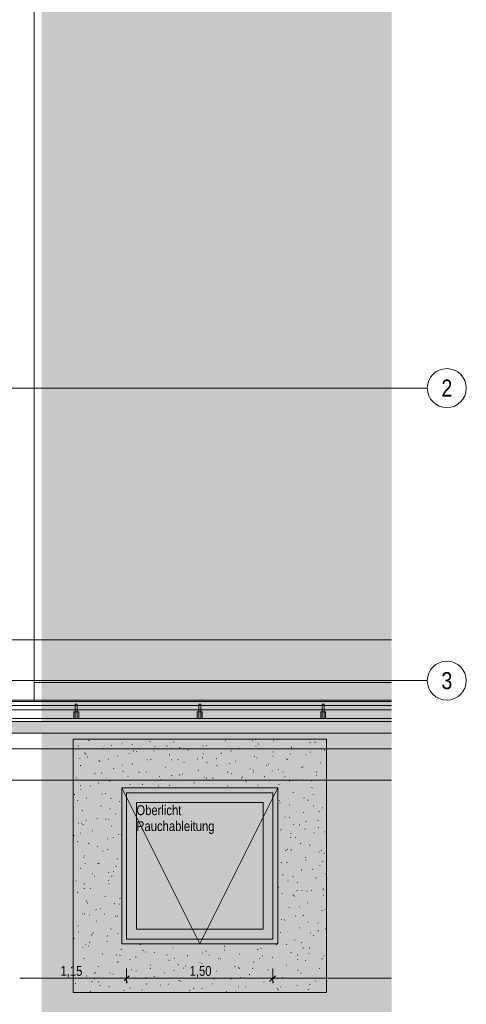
# Model space of a CAD drawing. Extents: x -720 to 300, y 62 to 1112.
# Tile 57 of 60: x 0 to 92, y 709 to 910. Entities that reach past the tile are written whole.
import ezdxf
from ezdxf.enums import TextEntityAlignment as Align
from ezdxf.lldxf.tags import DXFTag

# ---------------------------------------------------------------- set-up
doc = ezdxf.new("R2010")
doc.units = 0
doc.layers.get('0').update_dxf_attribs({"lineweight": 13})
for name, color, linetype, lineweight, true_color in [('30 -36 Dächer- 3 Dachbeläge', 9, 'Continuous', 15, 0x808080), ('30 -36 Dächer- 3 Dachbeläge Gründach', 9, 'Continuous', 9, 0x808080), ('30 -36 Dächer- 4 Dachbekleidungen', 9, 'Continuous', 9, 0x808080), ('60- 61 allgemeine Ausstattung- 4 Terrassen', 9, 'Continuous', 9, 0x808080), ('70 -72 Beschriftung- 1 Beschriftung allgemein', 7, 'Continuous', 9, 0xff6633), ('70 -76 Bemaßung- 2 Allgemein', 9, 'Continuous', 5, 0x808080), ('iwb_Layout Achsbezeichung', 1, 'Continuous', 13, 0xff0000), ('iwb_Layout BA_Markierung', 7, 'Continuous', 9, 0xbadcdc)]:
    doc.layers.add(name, color=color, linetype=linetype, lineweight=lineweight, true_color=true_color)
for name, color, linetype, lineweight in [('40 -43 Lüftungsanlagen - Entrauchung', 7, 'Continuous', 9), ('70 -71 Achsen- 1 Gebäudeachsen', 7, 'STRICHPUNKT2-A06DN9U3MF', 18), ('70 -73 Bauteildarst.- 2 verdeckt 0.15', 7, 'grob-A06DN9U4MF', 15)]:
    doc.layers.add(name, color=color, linetype=linetype, lineweight=lineweight)
doc.styles.get("Standard").update_dxf_attribs({"font": 'ARIALN.TTF'})
tags = doc.linetypes.add('grob-A06DN9U4MF', pattern=[14, 3, -8, 3]).pattern_tags.tags
tags[8:9] = [DXFTag(74, 4), DXFTag(75, 0), DXFTag(340, '0'), DXFTag(46, 0.0), DXFTag(50, 0.0), DXFTag(44, 0.0), DXFTag(45, 0.0)]
tags[6:7] = [DXFTag(74, 4), DXFTag(75, 0), DXFTag(340, '0'), DXFTag(46, 0.0), DXFTag(50, 0.0), DXFTag(44, 0.0), DXFTag(45, 0.0)]
tags[4:5] = [DXFTag(74, 4), DXFTag(75, 0), DXFTag(340, '0'), DXFTag(46, 0.0), DXFTag(50, 0.0), DXFTag(44, 0.0), DXFTag(45, 0.0)]
tags = doc.linetypes.add('STRICHPUNKT2', pattern=[12.7, 6.35, -3.175, 0, -3.175]).pattern_tags.tags
tags[10:11] = [DXFTag(74, 4), DXFTag(75, 0), DXFTag(340, '0'), DXFTag(46, 0.0), DXFTag(50, 0.0), DXFTag(44, 0.0), DXFTag(45, 0.0)]
tags[8:9] = [DXFTag(74, 4), DXFTag(75, 0), DXFTag(340, '0'), DXFTag(46, 0.0), DXFTag(50, 0.0), DXFTag(44, 0.0), DXFTag(45, 0.0)]
tags[6:7] = [DXFTag(74, 4), DXFTag(75, 0), DXFTag(340, '0'), DXFTag(46, 0.0), DXFTag(50, 0.0), DXFTag(44, 0.0), DXFTag(45, 0.0)]
tags[4:5] = [DXFTag(74, 4), DXFTag(75, 0), DXFTag(340, '0'), DXFTag(46, 0.0), DXFTag(50, 0.0), DXFTag(44, 0.0), DXFTag(45, 0.0)]
tags = doc.linetypes.add('STRICHPUNKT2-A06DN9U3MF', pattern=[12.7, 6.35, -3.175, 0, -3.175]).pattern_tags.tags
tags[10:11] = [DXFTag(74, 4), DXFTag(75, 0), DXFTag(340, '0'), DXFTag(46, 0.0), DXFTag(50, 0.0), DXFTag(44, 0.0), DXFTag(45, 0.0)]
tags[8:9] = [DXFTag(74, 4), DXFTag(75, 0), DXFTag(340, '0'), DXFTag(46, 0.0), DXFTag(50, 0.0), DXFTag(44, 0.0), DXFTag(45, 0.0)]
tags[6:7] = [DXFTag(74, 4), DXFTag(75, 0), DXFTag(340, '0'), DXFTag(46, 0.0), DXFTag(50, 0.0), DXFTag(44, 0.0), DXFTag(45, 0.0)]
tags[4:5] = [DXFTag(74, 4), DXFTag(75, 0), DXFTag(340, '0'), DXFTag(46, 0.0), DXFTag(50, 0.0), DXFTag(44, 0.0), DXFTag(45, 0.0)]

# ---------------------------------------------------------------- blocks, each defined once
blk = doc.blocks.new('Polygon-A06DN9TXMF')
at = {"color": 0, "linetype": 'ByBlock', "lineweight": -2, "ltscale": 0.13}
blk.add_solid([(4.85, 86.71), (4.69, 1083.81), (76.5, 86.52), (76.5, 1083.81)], dxfattribs=at)
blk = doc.blocks.new('Referenz-A06DN9U5MF')
at = {"layer": '30 -36 Dächer- 3 Dachbeläge', "color": 0, "linetype": 'Continuous', "ltscale": 0.15}
for p, q in [((76.46, 766.51), (-606.85, 766.51)), ((-603.05, 764.11), (76.46, 764.11))]:
    blk.add_line(p, q, dxfattribs=at)
at = {"layer": '30 -36 Dächer- 3 Dachbeläge', "color": 0, "lineweight": 9}
for p, q in [((-603.05, 764.11), (76.46, 764.11)), ((12.25, 761.51), (12.2, 761.45)), ((14.36, 762.6), (14.44, 762.62)), ((19, 761.63), (19.08, 761.6)), ((21.15, 761.95), (21.23, 761.97)), ((23.29, 761.78), (23.31, 761.75)), ((24.97, 762.91), (24.99, 762.91)), ((26.96, 762.44), (26.95, 762.51)), ((30.47, 761.53), (30.41, 761.47)), ((31.75, 762.26), (31.83, 762.28)), ((37.88, 761.49), (37.85, 761.52)), ((38.54, 761.61), (38.62, 761.63)), ((42.36, 762.56), (42.44, 762.58)), ((42.94, 762.01), (42.91, 762.04)), ((43.07, 762.83), (43.06, 762.9)), ((48.01, 762.53), (47.98, 762.56)), ((48.49, 762.86), (48.57, 762.83)), ((48.69, 761.55), (48.63, 761.49)), ((49.14, 761.91), (49.22, 761.93)), ((52.25, 762.56), (52.32, 762.54)), ((52.96, 762.86), (53.04, 762.88)), ((59.75, 762.21), (59.83, 762.23)), ((60.76, 762.28), (60.83, 762.25)), ((13.51, 760.05), (13.59, 760.07)), ((13.74, 759.88), (13.82, 759.86)), ((17.33, 761), (17.41, 761.02)), ((17.62, 759.41), (17.59, 759.44)), ((19.57, 759.47), (19.6, 759.47)), ((20.29, 759.4), (20.37, 759.42)), ((22.68, 759.93), (22.66, 759.96)), ((23.54, 760.51), (23.47, 760.46)), ((24.11, 760.35), (24.19, 760.37)), ((27.75, 760.45), (27.72, 760.48)), ((27.93, 761.3), (28.01, 761.32)), ((30.9, 759.7), (30.98, 759.72)), ((31.27, 761.06), (31.34, 761.03)), ((32.81, 760.97), (32.79, 761)), ((32.99, 761.22), (33.07, 761.2)), ((34.72, 760.66), (34.8, 760.67)), ((37.88, 759.97), (37.82, 759.93)), ((41.5, 760.01), (41.58, 760.03)), ((43.53, 760.48), (43.6, 760.45)), ((45.32, 760.96), (45.4, 760.98)), ((48.29, 759.36), (48.37, 759.38)), ((52.11, 760.31), (52.19, 760.33)), ((52.23, 759.44), (52.17, 759.39)), ((55.79, 759.91), (55.87, 759.88)), ((55.93, 761.26), (56.01, 761.28)), ((58.89, 759.66), (58.97, 759.68)), ((59.78, 760.26), (59.85, 760.24)), ((62.71, 760.61), (62.79, 760.63)), ((12.55, 758.89), (12.53, 758.92)), ((12.65, 757.49), (12.73, 757.51)), ((14.04, 759.26), (14.11, 759.23)), ((16.47, 758.45), (16.55, 758.47)), ((16.62, 758.26), (16.62, 758.33)), ((18.48, 758.83), (18.43, 758.78)), ((21.27, 757.58), (21.35, 757.55)), ((23.26, 757.8), (23.34, 757.82)), ((26.3, 758.68), (26.38, 758.65)), ((27.08, 758.75), (27.16, 758.77)), ((31.38, 758.69), (31.42, 758.69)), ((32.74, 758.65), (32.73, 758.72)), ((33.86, 758.1), (33.94, 758.12)), ((36.7, 758.85), (36.64, 758.8)), ((37.68, 759.05), (37.76, 759.07)), ((38.57, 758.11), (38.64, 758.08)), ((40.52, 758.92), (40.6, 758.9)), ((40.65, 757.45), (40.73, 757.47)), ((43.19, 757.91), (43.23, 757.91)), ((44.47, 758.4), (44.55, 758.42)), ((48.85, 759.04), (48.85, 759.11)), ((50.83, 757.53), (50.9, 757.5)), ((51.25, 757.76), (51.33, 757.77)), ((54.92, 758.87), (54.86, 758.82)), ((55.07, 758.71), (55.15, 758.73)), ((61.86, 758.06), (61.93, 758.08)), ((15.62, 755.89), (15.7, 755.91)), ((17.09, 755.99), (17.02, 755.95)), ((19.44, 756.85), (19.52, 756.86)), ((21.34, 756.31), (21.41, 756.28)), ((24.71, 756.16), (24.66, 756.1)), ((26.22, 756.2), (26.3, 756.22)), ((30.04, 757.15), (30.12, 757.17)), ((31.43, 755.46), (31.37, 755.41)), ((33.01, 755.55), (33.08, 755.57)), ((33.6, 755.73), (33.68, 755.7)), ((36.83, 756.5), (36.91, 756.52)), ((42.93, 756.18), (42.87, 756.12)), ((43.15, 755.64), (43.12, 755.67)), ((43.61, 755.85), (43.69, 755.87)), ((47.43, 756.8), (47.51, 756.82)), ((48.05, 756.62), (48.13, 756.6)), ((48.21, 756.16), (48.18, 756.19)), ((51.99, 756.38), (52, 756.35)), ((53.28, 756.68), (53.25, 756.71)), ((54.22, 756.15), (54.29, 756.17)), ((54.64, 755.26), (54.63, 755.33)), ((55, 757.13), (55.04, 757.13)), ((58.04, 757.11), (58.11, 757.13)), ((58.34, 757.2), (58.31, 757.23)), ((61, 755.5), (61.08, 755.52)), ((61.15, 756.2), (61.09, 756.14)), ((63.09, 756.96), (63.15, 756.93)), ((76.46, 754.51), (-593.85, 754.51)), ((11.8, 754.94), (11.88, 754.96)), ((12.72, 753.46), (12.67, 753.41)), ((14.76, 753.34), (14.84, 753.36)), ((16.38, 753.93), (16.45, 753.9)), ((18.58, 754.29), (18.66, 754.31)), ((22.4, 755.24), (22.48, 755.26)), ((22.41, 754.47), (22.4, 754.54)), ((22.89, 753.56), (22.86, 753.59)), ((25.37, 753.64), (25.44, 753.66)), ((27.95, 754.08), (27.92, 754.11)), ((28.64, 753.36), (28.71, 753.33)), ((28.8, 755.28), (28.88, 755.25)), ((29.19, 754.59), (29.26, 754.61)), ((30.94, 753.48), (30.88, 753.43)), ((33.02, 754.6), (32.99, 754.63)), ((35.97, 753.95), (36.05, 753.96)), ((38.08, 755.12), (38.05, 755.15)), ((38.52, 754.87), (38.52, 754.94)), ((39.79, 754.9), (39.87, 754.92)), ((42.76, 753.3), (42.83, 753.32)), ((45.78, 754.92), (45.72, 754.88)), ((45.87, 755.16), (45.94, 755.13)), ((46.58, 754.25), (46.65, 754.27)), ((49.16, 753.5), (49.1, 753.45)), ((50.4, 755.2), (50.47, 755.22)), ((53.36, 753.6), (53.44, 753.62)), ((55.58, 754.32), (55.66, 754.29)), ((57.18, 754.55), (57.26, 754.57)), ((58.13, 754.58), (58.2, 754.55)), ((60.13, 754.39), (60.06, 754.34)), ((11.41, 751.56), (11.49, 751.53)), ((12.76, 752.52), (12.73, 752.55)), ((17.08, 751.63), (17.15, 751.61)), ((17.73, 751.74), (17.8, 751.76)), ((17.82, 753.04), (17.79, 753.07)), ((32.15, 752.99), (32.23, 753.01)), ((36.33, 752.97), (36.41, 752.95)), ((53.17, 752.21), (53.24, 752.18)), ((56.33, 752), (56.4, 752.02)), ((60.15, 752.95), (60.22, 752.97)), ((60.42, 751.47), (60.41, 751.54)), ((63.11, 752.01), (63.15, 752)), ((63.11, 751.35), (63.15, 751.36)), ((12.08, 750.3), (12.07, 750.37)), ((13.91, 750.78), (13.98, 750.8)), ((18.95, 750.79), (18.9, 750.73)), ((20.69, 750.14), (20.77, 750.15)), ((53.48, 750.31), (53.45, 750.34)), ((53.68, 749.87), (53.61, 749.83)), ((55.39, 750.83), (55.33, 750.77)), ((55.47, 749.44), (55.55, 749.46)), ((58.54, 750.83), (58.52, 750.86)), ((59.29, 750.4), (59.37, 750.42)), ((60.47, 749.26), (60.54, 749.23)), ((13.05, 748.23), (13.13, 748.25)), ((16.87, 749.18), (16.95, 749.2)), ((18.72, 748.61), (18.79, 748.58)), ((19.84, 747.58), (19.91, 747.6)), ((57.47, 748.82), (57.51, 748.82)), ((58.44, 747.84), (58.51, 747.86)), ((61.62, 748.15), (61.56, 748.1)), ((62.26, 748.79), (62.33, 748.81)), ((12.2, 745.68), (12.27, 745.7)), ((12.88, 745.68), (12.96, 745.66)), ((12.96, 746.15), (12.93, 746.18)), ((13.2, 745.42), (13.14, 745.36)), ((13.75, 746.23), (13.83, 746.2)), ((16.02, 746.63), (16.09, 746.65)), ((17.86, 746.51), (17.85, 746.58)), ((18.02, 746.67), (18, 746.7)), ((18.53, 746.43), (18.47, 746.38)), ((54.62, 746.89), (54.69, 746.91)), ((55.51, 746.88), (55.58, 746.85)), ((56.41, 745.43), (56.43, 745.4)), ((57.58, 745.29), (57.66, 745.31)), ((58.92, 746.07), (59, 746.04)), ((61.4, 746.24), (61.48, 746.26)), ((12.69, 743.63), (12.73, 743.62)), ((15.16, 744.08), (15.24, 744.09)), ((18.98, 745.03), (19.06, 745.05)), ((20.41, 743.38), (20.49, 743.36)), ((21.05, 743.28), (21.13, 743.25)), ((53.68, 743.94), (53.66, 743.97)), ((53.76, 744.34), (53.84, 744.36)), ((55.87, 743.51), (55.86, 743.58)), ((58.75, 744.46), (58.72, 744.48)), ((60.55, 743.69), (60.62, 743.71)), ((61.57, 744.82), (61.51, 744.78)), ((62.81, 743.93), (62.88, 743.9)), ((11.34, 743.12), (11.42, 743.14)), ((12.08, 741.91), (12.02, 741.86)), ((14.31, 741.52), (14.38, 741.54)), ((18.13, 742.47), (18.2, 742.49)), ((19.42, 742.74), (19.37, 742.69)), ((55.86, 742.78), (55.8, 742.73)), ((56.73, 742.73), (56.8, 742.75)), ((57.84, 741.56), (57.92, 741.53)), ((13.16, 739.78), (13.14, 739.81)), ((16.09, 740.91), (16.16, 740.88)), ((17.27, 739.92), (17.35, 739.94)), ((18.23, 740.3), (18.2, 740.33)), ((21.09, 740.87), (21.15, 740.89)), ((54.73, 740.12), (54.8, 740.1)), ((55.12, 740.31), (55.06, 740.26)), ((55.87, 740.18), (55.95, 740.2)), ((59.69, 741.13), (59.77, 741.15)), ((59.94, 740.51), (59.97, 740.51)), ((61.66, 739.73), (61.65, 739.8)), ((62.09, 740.11), (62.03, 740.05)), ((62.66, 739.53), (62.73, 739.55)), ((11.15, 738.52), (11.2, 738.5)), ((13.31, 738.55), (13.3, 738.62)), ((13.45, 738.97), (13.53, 738.99)), ((13.67, 737.37), (13.61, 737.32)), ((16.22, 737.44), (16.3, 737.41)), ((16.42, 737.37), (16.49, 737.38)), ((20.24, 738.32), (20.31, 738.34)), ((53.89, 737.56), (53.86, 737.59)), ((55.02, 737.63), (55.09, 737.65)), ((58.84, 738.58), (58.91, 738.6)), ((58.95, 738.08), (58.93, 738.11)), ((62.26, 737.82), (62.33, 737.8)), ((12.6, 736.41), (12.67, 736.43)), ((15.16, 735.31), (15.2, 735.31)), ((18.43, 735.58), (18.5, 735.55)), ((19.38, 735.76), (19.46, 735.78)), ((19.98, 736.86), (19.92, 736.81)), ((57.98, 736.02), (58.06, 736.04)), ((60.18, 736.23), (60.25, 736.2)), ((61.8, 736.98), (61.88, 737)), ((63.02, 735.25), (62.95, 735.21)), ((11.74, 733.86), (11.82, 733.88)), ((13.37, 733.41), (13.34, 733.44)), ((13.46, 733.21), (13.54, 733.18)), ((15.56, 734.81), (15.64, 734.83)), ((18.43, 733.93), (18.41, 733.96)), ((18.53, 733.21), (18.6, 733.23)), ((19.09, 734.77), (19.09, 734.84)), ((19.9, 734.7), (19.84, 734.64)), ((54.16, 735.07), (54.24, 735.09)), ((55.22, 733.86), (55.29, 733.83)), ((56.33, 734.74), (56.27, 734.68)), ((57.13, 733.47), (57.2, 733.49)), ((60.84, 734.48), (60.85, 734.45)), ((60.95, 734.42), (61.02, 734.44)), ((12.03, 731.49), (12.1, 731.47)), ((13.53, 732.34), (13.47, 732.3)), ((14.71, 732.26), (14.78, 732.28)), ((53.31, 732.52), (53.38, 732.54)), ((54.09, 731.19), (54.06, 731.22)), ((57.11, 731.77), (57.1, 731.84)), ((58.06, 731.87), (58.14, 731.85)), ((59.16, 731.71), (59.13, 731.74)), ((60.09, 731.87), (60.17, 731.89)), ((62.41, 732.2), (62.44, 732.2)), ((62.56, 732.06), (62.5, 732.01)), ((13.85, 729.7), (13.93, 729.72)), ((14.14, 729.33), (14.08, 729.27)), ((17.67, 730.66), (17.75, 730.67)), ((19.56, 729.19), (19.63, 729.16)), ((20.64, 729.05), (20.71, 729.07)), ((20.77, 730.26), (20.84, 730.23)), ((56.27, 730.92), (56.35, 730.94)), ((56.57, 730.74), (56.5, 730.69)), ((59.24, 729.32), (59.31, 729.33)), ((62.52, 730.91), (62.59, 730.88)), ((63.06, 730.27), (63.13, 730.29)), ((13, 727.15), (13.07, 727.17)), ((13.57, 727.04), (13.54, 727.07)), ((15.8, 727.88), (15.88, 727.85)), ((16.82, 728.1), (16.89, 728.12)), ((18.64, 727.56), (18.61, 727.59)), ((55.42, 728.36), (55.49, 728.38)), ((57.56, 728.53), (57.63, 728.5)), ((62.2, 727.71), (62.28, 727.73)), ((62.89, 727.98), (62.88, 728.05)), ((14.54, 726.8), (14.54, 726.88)), ((15.96, 725.55), (16.04, 725.57)), ((17.63, 727), (17.66, 727)), ((19.78, 726.5), (19.86, 726.52)), ((20.37, 726.65), (20.31, 726.6)), ((53.87, 725.92), (53.95, 725.9)), ((54.56, 725.81), (54.64, 725.83)), ((56.8, 726.69), (56.74, 726.64)), ((58.38, 726.76), (58.46, 726.78)), ((59.36, 725.34), (59.33, 725.37)), ((61.35, 725.16), (61.42, 725.18)), ((12.14, 724.6), (12.22, 724.61)), ((12.3, 723.37), (12.31, 723.34)), ((15.11, 722.99), (15.18, 723.01)), ((15.36, 723.24), (15.44, 723.22)), ((18.93, 723.95), (19, 723.97)), ((20.33, 723.02), (20.32, 723.09)), ((53.7, 723.25), (53.78, 723.27)), ((54.29, 724.82), (54.27, 724.85)), ((57.52, 724.21), (57.6, 724.23)), ((59.89, 723.21), (59.97, 723.18)), ((61.4, 723.62), (61.48, 723.6)), ((63.03, 724.01), (62.97, 723.96)), ((11.29, 722.04), (11.36, 722.06)), ((14.61, 721.28), (14.55, 721.23)), ((14.98, 722.77), (14.91, 722.73)), ((18.07, 721.39), (18.15, 721.41)), ((18.14, 722.56), (18.21, 722.53)), ((18.84, 721.19), (18.81, 721.22)), ((56.67, 721.65), (56.75, 721.67)), ((58.01, 721.17), (57.95, 721.13)), ((60.49, 722.61), (60.57, 722.62)), ((13.18, 720.18), (13.25, 720.15)), ((13.77, 720.67), (13.75, 720.7)), ((14.25, 720.44), (14.33, 720.46)), ((21.03, 719.79), (21.11, 719.81)), ((24.85, 720.74), (24.93, 720.76)), ((25.44, 719.61), (25.51, 719.58)), ((26.11, 719.24), (26.1, 719.31)), ((27.82, 719.14), (27.9, 719.16)), ((31.64, 720.09), (31.72, 720.11)), ((37.7, 719.03), (37.78, 719)), ((38.42, 719.44), (38.5, 719.46)), ((42.23, 719.63), (42.22, 719.7)), ((42.24, 720.4), (42.32, 720.42)), ((49.03, 719.75), (49.11, 719.77)), ((49.68, 719.98), (49.75, 719.96)), ((52.85, 720.7), (52.93, 720.72)), ((54.93, 720.83), (55, 720.8)), ((55.81, 719.1), (55.89, 719.12)), ((58.34, 720.02), (58.33, 720.09)), ((59.56, 718.97), (59.54, 719)), ((59.63, 720.05), (59.71, 720.07)), ((11.17, 717.29), (11.25, 717.27)), ((13.39, 717.89), (13.47, 717.9)), ((17.21, 718.84), (17.29, 718.86)), ((20.1, 718.69), (20.13, 718.69)), ((20.18, 717.24), (20.26, 717.26)), ((20.48, 717.23), (20.55, 717.2)), ((20.84, 718.61), (20.78, 718.55)), ((22.87, 717.72), (22.81, 717.68)), ((24, 718.19), (24.08, 718.21)), ((30.42, 718.64), (30.5, 718.61)), ((30.78, 717.54), (30.86, 717.56)), ((31.91, 717.91), (31.94, 717.91)), ((34.6, 718.49), (34.68, 718.51)), ((37.22, 717.19), (37.15, 717.14)), ((39.05, 718.63), (39, 718.57)), ((40.99, 717.98), (41.01, 717.94)), ((41.39, 717.84), (41.47, 717.86)), ((43.72, 717.13), (43.75, 717.13)), ((44.37, 717.41), (44.34, 717.44)), ((45.21, 718.8), (45.29, 718.81)), ((48.17, 717.19), (48.25, 717.21)), ((49.43, 717.93), (49.41, 717.96)), ((49.97, 718.46), (50.04, 718.43)), ((51.99, 718.15), (52.07, 718.17)), ((54.5, 718.45), (54.47, 718.48)), ((57.27, 718.64), (57.21, 718.59)), ((57.21, 717.68), (57.28, 717.65)), ((58.78, 717.5), (58.86, 717.52)), ((62.23, 717.88), (62.3, 717.85)), ((62.6, 718.45), (62.68, 718.47)), ((12.54, 715.33), (12.62, 715.35)), ((15.78, 715.06), (15.77, 715.13)), ((16.36, 716.28), (16.44, 716.3)), ((18.7, 714.99), (18.78, 714.97)), ((23.14, 715.63), (23.22, 715.65)), ((24.11, 715.33), (24.08, 715.36)), ((26.96, 716.59), (27.04, 716.61)), ((27.07, 715.93), (27.01, 715.88)), ((29.17, 715.85), (29.15, 715.88)), ((29.93, 714.99), (30.01, 715)), ((31.89, 715.45), (31.89, 715.52)), ((32.74, 716.66), (32.81, 716.63)), ((33.75, 715.94), (33.83, 715.96)), ((34.24, 716.37), (34.21, 716.4)), ((37.57, 716.89), (37.65, 716.91)), ((37.95, 716.33), (38.03, 716.31)), ((39.3, 716.89), (39.28, 716.92)), ((40.53, 715.29), (40.61, 715.31)), ((44.35, 716.24), (44.43, 716.26)), ((45, 716.08), (45.08, 716.05)), ((45.28, 715.95), (45.22, 715.9)), ((48.01, 715.84), (48, 715.91)), ((51.14, 715.59), (51.22, 715.61)), ((51.56, 716.65), (51.5, 716.61)), ((54.96, 716.54), (55.04, 716.56)), ((55.53, 716.35), (55.56, 716.35)), ((57.27, 715.51), (57.34, 715.48)), ((57.92, 714.94), (58, 714.96)), ((61.74, 715.9), (61.82, 715.91)), ((13.98, 714.3), (13.95, 714.33)), ((15.08, 713.24), (15.02, 713.18)), ((15.5, 713.73), (15.58, 713.75)), ((15.51, 714.86), (15.59, 714.83)), ((16.42, 713.21), (16.36, 713.16)), ((19.04, 714.82), (19.02, 714.84)), ((19.32, 714.68), (19.4, 714.7)), ((22.29, 713.08), (22.37, 713.1)), ((26.11, 714.03), (26.19, 714.05)), ((27.78, 714.28), (27.85, 714.25)), ((32.89, 713.38), (32.97, 713.4)), ((33.29, 713.26), (33.24, 713.2)), ((36.71, 714.34), (36.79, 714.36)), ((40.04, 713.71), (40.11, 713.68)), ((43.5, 713.69), (43.58, 713.71)), ((45.48, 714.03), (45.56, 714.01)), ((47.32, 714.64), (47.4, 714.66)), ((50.28, 713.04), (50.36, 713.06)), ((51.51, 713.27), (51.45, 713.22)), ((52.31, 713.13), (52.38, 713.1)), ((54.1, 713.99), (54.18, 714.01)), ((60.89, 713.34), (60.97, 713.36)), ((11.68, 712.78), (11.76, 712.8)), ((14.65, 711.18), (14.73, 711.2)), ((16.72, 712.42), (16.74, 712.39)), ((18.47, 712.13), (18.55, 712.15)), ((21.56, 711.27), (21.55, 711.34)), ((22.82, 711.91), (22.89, 711.88)), ((25.25, 711.48), (25.33, 711.5)), ((26.23, 712.69), (26.31, 712.67)), ((29.07, 712.43), (29.15, 712.45)), ((30.77, 712.67), (30.7, 712.63)), ((35.08, 711.33), (35.15, 711.3)), ((35.86, 711.78), (35.94, 711.8)), ((37.68, 711.67), (37.67, 711.74)), ((39.68, 712.74), (39.76, 712.75)), ((42.64, 711.13), (42.72, 711.15)), ((44.57, 711.04), (44.55, 711.07)), ((45.11, 712.14), (45.05, 712.09)), ((46.46, 712.09), (46.54, 712.1)), ((49.64, 711.56), (49.61, 711.59)), ((53.01, 711.73), (53.09, 711.71)), ((53.25, 711.44), (53.33, 711.46)), ((53.79, 712.06), (53.79, 712.13)), ((54.7, 712.08), (54.68, 712.11)), ((57.07, 712.39), (57.15, 712.41)), ((59.46, 711.6), (59.39, 711.56)), ((59.77, 712.6), (59.74, 712.63))]:
    blk.add_line(p, q, dxfattribs=at)
at = {"layer": '30 -36 Dächer- 3 Dachbeläge', "color": 0, "linetype": 'Continuous', "lineweight": 9, "ltscale": 0.13}
for p, q in [((11.15, 762.91), (11.15, 710.91)), ((63.15, 762.91), (11.15, 762.91)), ((63.15, 710.91), (63.15, 762.91)), ((21.15, 720.91), (21.15, 752.91)), ((21.15, 752.91), (53.15, 752.91)), ((53.15, 752.91), (53.15, 720.91)), ((53.15, 720.91), (21.15, 720.91)), ((11.15, 710.91), (63.15, 710.91))]:
    blk.add_line(p, q, dxfattribs=at)
at = {"layer": '30 -36 Dächer- 3 Dachbeläge', "color": 0, "linetype": 'Continuous', "lineweight": 0, "ltscale": 0.13}
for points in [[(-603.05, 764.11), (-606.85, 766.51), (76.46, 766.51)], [(-603.05, 764.11), (76.46, 766.51), (76.46, 765.47)], [(-603.05, 764.11), (76.46, 765.47), (76.46, 764.11)]]:
    blk.add_solid(points, dxfattribs=at)
at = {"layer": '30 -36 Dächer- 3 Dachbeläge Gründach', "color": 0, "linetype": 'Continuous', "ltscale": 0.13}
blk.add_line((76.46, 760.91), (-593.85, 760.91), dxfattribs=at)
at = {"layer": '30 -36 Dächer- 4 Dachbekleidungen', "color": 0, "linetype": 'Continuous', "ltscale": 0.13}
for p, q in [((-600.45, 770.61), (76.46, 770.61)), ((76.46, 769.81), (-600.45, 769.81)), ((12.02, 770.11), (11.62, 770.11)), ((11.62, 770.11), (11.62, 768.51)), ((12.02, 768.51), (12.02, 770.11)), ((37.35, 770.11), (36.95, 770.11)), ((36.95, 770.11), (36.95, 768.51)), ((37.35, 768.51), (37.35, 770.11)), ((62.68, 770.11), (62.28, 770.11)), ((62.28, 770.11), (62.28, 768.51)), ((62.68, 768.51), (62.68, 770.11)), ((-600.45, 768.91), (76.46, 768.91)), ((11.62, 768.51), (11.32, 768.51)), ((11.32, 768.51), (11.32, 767.11)), ((11.62, 767.11), (11.62, 768.51)), ((11.62, 768.51), (12.02, 768.51)), ((12.02, 768.51), (12.02, 767.11)), ((12.02, 768.51), (12.32, 768.51)), ((12.32, 768.51), (12.32, 767.11)), ((36.95, 768.51), (36.65, 768.51)), ((36.65, 768.51), (36.65, 767.11)), ((36.95, 767.11), (36.95, 768.51)), ((36.95, 768.51), (37.35, 768.51)), ((37.35, 768.51), (37.35, 767.11)), ((37.35, 768.51), (37.65, 768.51)), ((37.65, 768.51), (37.65, 767.11)), ((62.28, 768.51), (61.98, 768.51)), ((61.98, 768.51), (61.98, 767.11)), ((62.28, 767.11), (62.28, 768.51)), ((62.28, 768.51), (62.68, 768.51)), ((62.68, 768.51), (62.68, 767.11)), ((62.68, 768.51), (62.98, 768.51)), ((62.98, 768.51), (62.98, 767.11)), ((76.46, 767.11), (-600.45, 767.11)), ((11.32, 767.11), (11.62, 767.11)), ((12.02, 767.11), (11.62, 767.11)), ((12.32, 767.11), (12.02, 767.11)), ((36.65, 767.11), (36.95, 767.11)), ((37.35, 767.11), (36.95, 767.11)), ((37.65, 767.11), (37.35, 767.11)), ((61.98, 767.11), (62.28, 767.11)), ((62.68, 767.11), (62.28, 767.11)), ((62.98, 767.11), (62.68, 767.11))]:
    blk.add_line(p, q, dxfattribs=at)
at = {"layer": '40 -43 Lüftungsanlagen - Entrauchung', "color": 0}
for p, q in [((21.15, 752.91), (53.15, 752.91)), ((21.15, 720.91), (21.15, 752.91)), ((21.15, 752.91), (37.15, 720.91)), ((37.15, 720.91), (53.15, 752.91)), ((53.15, 752.91), (53.15, 720.91)), ((53.15, 720.91), (21.15, 720.91))]:
    blk.add_line(p, q, dxfattribs=at)
at = {"layer": '40 -43 Lüftungsanlagen - Entrauchung', "color": 0, "linetype": 'Continuous', "ltscale": 0.13}
for p, q in [((24.15, 749.91), (50.15, 749.91)), ((24.15, 723.91), (24.15, 749.91)), ((50.15, 749.91), (50.15, 723.91)), ((50.15, 723.91), (24.15, 723.91))]:
    blk.add_line(p, q, dxfattribs=at)
at = {"layer": '60- 61 allgemeine Ausstattung- 4 Terrassen', "color": 0, "linetype": 'Continuous', "ltscale": 0.13}
for p, q in [((3.15, 1003.91), (3.15, 770.91)), ((3.15, 774.51), (76.46, 774.51)), ((3.15, 770.91), (3.15, 774.51)), ((3.15, 770.91), (-4.85, 770.91)), ((76.46, 770.91), (3.15, 770.91))]:
    blk.add_line(p, q, dxfattribs=at)
at = {"layer": '70 -71 Achsen- 1 Gebäudeachsen', "color": 0, "linetype": 'STRICHPUNKT2-A06DN9U3MF', "ltscale": 0.18}
for p, q in [((-682.49, 834.91), (76.46, 834.91)), ((-682.49, 774.91), (76.46, 774.91))]:
    blk.add_line(p, q, dxfattribs=at)
at = {"layer": '70 -73 Bauteildarst.- 2 verdeckt 0.15', "color": 0, "linetype": 'grob-A06DN9U4MF', "ltscale": 0.15}
for p, q in [((22.15, 751.91), (52.15, 751.91)), ((22.15, 721.91), (22.15, 751.91)), ((52.15, 751.91), (52.15, 721.91)), ((52.15, 721.91), (22.15, 721.91))]:
    blk.add_line(p, q, dxfattribs=at)
at = {"layer": '70 -76 Bemaßung- 2 Allgemein', "color": 0, "linetype": 'Continuous', "ltscale": 0.13}
for p, q in [((76.46, 783.28), (-151.79, 783.28)), ((22.15, 715.86), (22.15, 712.86)), ((22.15, 715.86), (22.15, 712.86)), ((52.15, 715.86), (52.15, 712.86)), ((52.15, 715.86), (52.15, 712.86)), ((21.09, 713.86), (0.21, 713.86)), ((22.65, 713.86), (21.09, 713.86)), ((22.68, 714.39), (21.62, 713.33)), ((21.62, 713.33), (22.68, 714.39)), ((21.65, 713.86), (23.21, 713.86)), ((51.09, 713.86), (23.21, 713.86)), ((52.65, 713.86), (51.09, 713.86)), ((52.68, 714.39), (51.62, 713.33)), ((51.62, 713.33), (52.68, 714.39)), ((51.65, 713.86), (53.21, 713.86)), ((76.46, 713.86), (53.21, 713.86))]:
    blk.add_line(p, q, dxfattribs=at)
at = {"layer": '70 -72 Beschriftung- 1 Beschriftung allgemein', "color": 0, "linetype": 'Continuous', "ltscale": 0.13, "char_height": 2.0138, "attachment_point": 1, "rotation": 359.9947}
for s, insert in [('{\\fArial Narrow;Oberlicht}', (24.15, 749.34)), ('{\\fArial Narrow;Rauchableitung}', (24.15, 746.08))]:
    blk.add_mtext(s, dxfattribs=dict(at, insert=insert))
at = {"layer": '70 -76 Bemaßung- 2 Allgemein', "color": 0, "linetype": 'Continuous', "ltscale": 0.13, "char_height": 2.0138, "attachment_point": 1}
for s, insert in [('{\\fArial Narrow;1,15}', (8.58, 716.38)), ('{\\fArial Narrow;1,50}', (35.08, 716.38))]:
    blk.add_mtext(s, dxfattribs=dict(at, insert=insert))

msp = doc.modelspace()

# ---------------------------------------------------------------- linework, layer by layer
at = {"layer": 'iwb_Layout Achsbezeichung', "linetype": 'STRICHPUNKT2', "lineweight": 13, "ltscale": 0.39}
for p, q in [((76.5, 834.91), (83.84, 834.91)), ((76.5, 774.91), (83.84, 774.91))]:
    msp.add_line(p, q, dxfattribs=at)
at = {"layer": 'iwb_Layout Achsbezeichung', "ltscale": 0.39, "extrusion": (0, 0, -1)}
for centre in [(-87.84, 834.91), (-87.84, 774.91)]:
    msp.add_circle(centre, 4, dxfattribs=at)

# ---------------------------------------------------------------- block references
at = {"color": 8, "lineweight": 13, "ltscale": 0.13, "true_color": 0x808080}
msp.add_blockref('Referenz-A06DN9U5MF', (0, 0), dxfattribs=at)
at = {"layer": 'iwb_Layout BA_Markierung', "ltscale": 0.13}
msp.add_blockref('Polygon-A06DN9TXMF', (0, 0), dxfattribs=at)

# ---------------------------------------------------------------- texts
at = {"layer": 'iwb_Layout Achsbezeichung', "ltscale": 0.39}
for s, p in [('2', (87.84, 834.91)), ('3', (87.84, 774.91))]:
    msp.add_text(s, height=3.5, dxfattribs=at).set_placement(p, align=Align.MIDDLE_CENTER)

doc.saveas('drawing.dxf')
